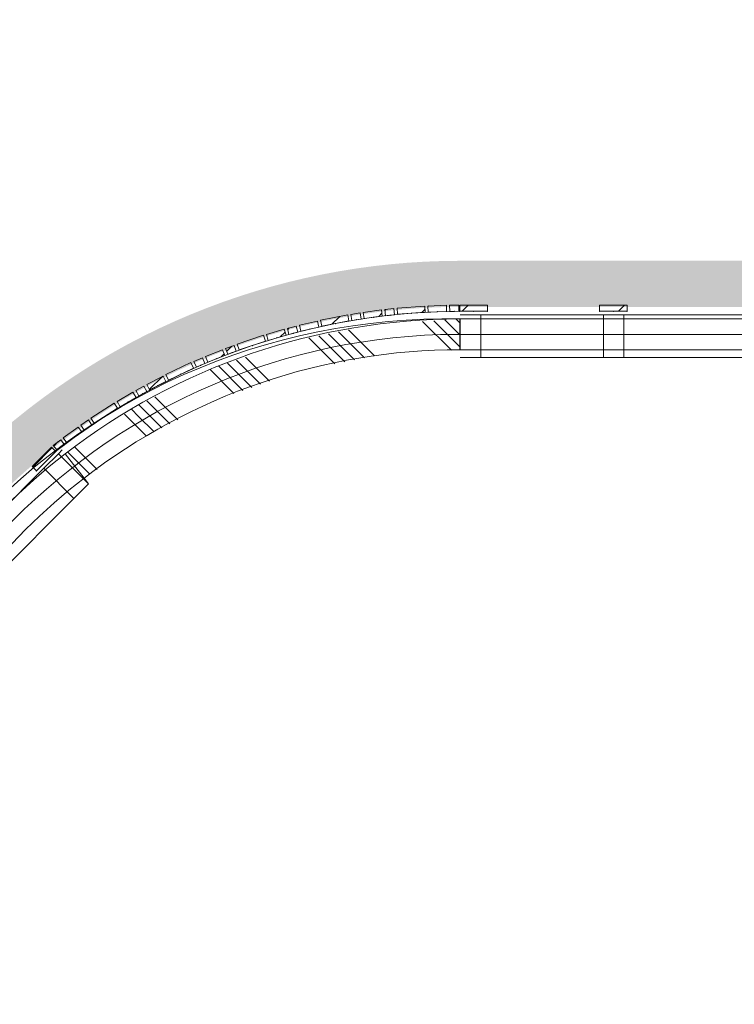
# Model space of a CAD drawing. Header units: millimetres. Extents: x -850 to 154668, y -25041 to 71030.
# Tile 90 of 211: x 11577 to 13904, y 43853 to 47060. Entities that reach past the tile are written whole.
import ezdxf

# ---------------------------------------------------------------- set-up
doc = ezdxf.new("R2010")
doc.units = ezdxf.units.MM
doc.header["$MEASUREMENT"] = 0
doc.linetypes.add('B0703', pattern=[468.700004, 312.5, -156.200004])
for name, color, linetype in [('New_22 NC Binnenwanden', 7, 'Continuous'), ('New_22 NC Binnenwanden Doorsnede-arcering', 7, 'Continuous'), ('New_22 NC Binnenwanden Ramen', 7, 'Continuous'), ('New_23 Vloeren', 7, 'Continuous'), ('New_Info Wandafwerking aanduiding', 7, 'Continuous'), ('New_Info Wandafwerking aanduiding Doorsnede-arcering', 7, 'Continuous'), ('New_Z Ruimtefuncties Zone omranding', 7, 'Continuous')]:
    doc.layers.add(name, color=color, linetype=linetype)
pattern_1 = [(45, (0, 0), (-63.63961, 63.63961), [])]

# ---------------------------------------------------------------- blocks, each defined once
blk = doc.blocks.new('Slab_3_2', base_point=(0, 51154.6))
at = {"layer": 'New_23 Vloeren', "color": 1, "linetype": 'Continuous', "lineweight": 0, "flags": 128}
blk.add_lwpolyline([(10960, 43984.1), (10960, 38110.8, 0.414335), (13010, 36060), (14700.7, 36060), (14700.7, 46035), (13000.2, 46035, 0.412961)], format="xyb", close=True, dxfattribs=at)
blk = doc.blocks.new('Curtain Wall_46_2')
at = {"layer": 'New_22 NC Binnenwanden Doorsnede-arcering', "linetype": 'Continuous', "lineweight": 0, "true_color": 0x000000}
h = blk.add_hatch(dxfattribs=at)
h.set_pattern_fill('310_Naaldhout__01__0002', color=18, style=0, pattern_type=2)
h.set_pattern_definition(pattern_1)
h.paths.add_polyline_path([(12754.9, 46114.4), (12695.4, 46106.3), (12698.1, 46086.5), (12757.6, 46094.5)])
h = blk.add_hatch(dxfattribs=at)
h.set_pattern_fill('310_Naaldhout__01__0002', color=18, style=0, pattern_type=2)
h.set_pattern_definition(pattern_1)
h.paths.add_polyline_path([(12795.2, 46118.7), (12765.4, 46115.5), (12767.5, 46095.6), (12797.3, 46098.8)])
h = blk.add_hatch(dxfattribs=at)
h.set_pattern_fill('310_Naaldhout__01__0002', color=18, style=0, pattern_type=2)
h.set_pattern_definition(pattern_1)
h.paths.add_polyline_path([(12895.5, 46127), (12805.8, 46120.3), (12807.3, 46100.3), (12897, 46107.1)])
h = blk.add_hatch(dxfattribs=at)
h.set_pattern_fill('310_Naaldhout__01__0002', color=18, style=0, pattern_type=2)
h.set_pattern_definition(pattern_1)
h.paths.add_polyline_path([(12966.2, 46129.7), (12906.2, 46127.3), (12907, 46107.3), (12967, 46109.8)])
h = blk.add_hatch(dxfattribs=at)
h.set_pattern_fill('310_Naaldhout__01__0002', color=18, style=0, pattern_type=2)
h.set_pattern_definition(pattern_1)
h.paths.add_polyline_path([(13006.7, 46130.1), (12976.7, 46129.6), (12977, 46109.6), (13007, 46110.1)])
h = blk.add_hatch(dxfattribs=at)
h.set_pattern_fill('310_Naaldhout__01__0002', color=18, style=0, pattern_type=2)
h.set_pattern_definition(pattern_1)
h.paths.add_polyline_path([(12546.1, 46078.4), (12487.7, 46064.8), (12492.2, 46045.3), (12550.7, 46058.9)])
h = blk.add_hatch(dxfattribs=at)
h.set_pattern_fill('310_Naaldhout__01__0002', color=18, style=0, pattern_type=2)
h.set_pattern_definition(pattern_1)
h.paths.add_polyline_path([(12644.8, 46098.4), (12556.5, 46081), (12560.4, 46061.4), (12648.7, 46078.8)])
h = blk.add_hatch(dxfattribs=at)
h.set_pattern_fill('310_Naaldhout__01__0002', color=18, style=0, pattern_type=2)
h.set_pattern_definition(pattern_1)
h.paths.add_polyline_path([(12685, 46104.6), (12655.4, 46099.7), (12658.6, 46080), (12688.2, 46084.8)])
h = blk.add_hatch(dxfattribs=at)
h.set_pattern_fill('310_Naaldhout__01__0002', color=18, style=0, pattern_type=2)
h.set_pattern_definition(pattern_1)
h.paths.add_polyline_path([(12438.2, 46051.7), (12380.7, 46034.7), (12386.3, 46015.5), (12443.9, 46032.5)])
h = blk.add_hatch(dxfattribs=at)
h.set_pattern_fill('310_Naaldhout__01__0002', color=18, style=0, pattern_type=2)
h.set_pattern_definition(pattern_1)
h.paths.add_polyline_path([(12477.5, 46061.9), (12448.5, 46054.3), (12453.6, 46034.9), (12482.6, 46042.6)])
h = blk.add_hatch(dxfattribs=at)
h.set_pattern_fill('310_Naaldhout__01__0002', color=18, style=0, pattern_type=2)
h.set_pattern_definition(pattern_1)
h.paths.add_polyline_path([(12370.4, 46031.8), (12285, 46003.3), (12291.3, 45984.3), (12376.7, 46012.8)])
h = blk.add_hatch(dxfattribs=at)
h.set_pattern_fill('310_Naaldhout__01__0002', color=18, style=0, pattern_type=2)
h.set_pattern_definition(pattern_1)
h.paths.add_polyline_path([(12237.1, 45985.1), (12181.4, 45962.8), (12188.9, 45944.2), (12244.6, 45966.6)])
h = blk.add_hatch(dxfattribs=at)
h.set_pattern_fill('310_Naaldhout__01__0002', color=18, style=0, pattern_type=2)
h.set_pattern_definition(pattern_1)
h.paths.add_polyline_path([(12275.1, 45999.2), (12247, 45988.8), (12254, 45970), (12282.1, 45980.4)])
h = blk.add_hatch(dxfattribs=at)
h.set_pattern_fill('310_Naaldhout__01__0002', color=18, style=0, pattern_type=2)
h.set_pattern_definition(pattern_1)
h.paths.add_polyline_path([(12171.8, 45958.5), (12144.2, 45946.6), (12152.2, 45928.3), (12179.7, 45940.2)])
h = blk.add_hatch(dxfattribs=at)
h.set_pattern_fill('310_Naaldhout__01__0002', color=18, style=0, pattern_type=2)
h.set_pattern_definition(pattern_1)
h.paths.add_polyline_path([(12134.3, 45942.8), (12052.9, 45904.3), (12061.5, 45886.2), (12142.8, 45924.7)])
h = blk.add_hatch(dxfattribs=at)
h.set_pattern_fill('310_Naaldhout__01__0002', color=18, style=0, pattern_type=2)
h.set_pattern_definition(pattern_1)
h.paths.add_polyline_path([(12043.5, 45899.2), (11990.2, 45871.7), (11999.3, 45853.9), (12052.7, 45881.4)])
h = blk.add_hatch(dxfattribs=at)
h.set_pattern_fill('310_Naaldhout__01__0002', color=18, style=0, pattern_type=2)
h.set_pattern_definition(pattern_1)
h.paths.add_polyline_path([(11981, 45866.4), (11954.7, 45851.9), (11964.4, 45834.4), (11990.7, 45848.9)])
h = blk.add_hatch(dxfattribs=at)
h.set_pattern_fill('310_Naaldhout__01__0002', color=18, style=0, pattern_type=2)
h.set_pattern_definition(pattern_1)
h.paths.add_polyline_path([(11945.4, 45846.9), (11893.8, 45816.3), (11904, 45799.1), (11955.6, 45829.7)])
h = blk.add_hatch(dxfattribs=at)
h.set_pattern_fill('310_Naaldhout__01__0002', color=18, style=0, pattern_type=2)
h.set_pattern_definition(pattern_1)
h.paths.add_polyline_path([(11884.5, 45811), (11808.7, 45762.5), (11819.4, 45745.7), (11895.3, 45794.2)])
h = blk.add_hatch(dxfattribs=at)
h.set_pattern_fill('310_Naaldhout__01__0002', color=18, style=0, pattern_type=2)
h.set_pattern_definition(pattern_1)
h.paths.add_polyline_path([(11800.1, 45756.1), (11775.4, 45739.1), (11786.7, 45722.6), (11811.4, 45739.6)])
h = blk.add_hatch(dxfattribs=at)
h.set_pattern_fill('310_Naaldhout__01__0002', color=18, style=0, pattern_type=2)
h.set_pattern_definition(pattern_1)
h.paths.add_polyline_path([(11766.7, 45733.2), (11718.2, 45697.9), (11729.9, 45681.7), (11778.4, 45717)])
h = blk.add_hatch(dxfattribs=at)
h.set_pattern_fill('310_Naaldhout__01__0002', color=18, style=0, pattern_type=2)
h.set_pattern_definition(pattern_1)
h.paths.add_polyline_path([(11710, 45691.4), (11686.1, 45673.2), (11698.2, 45657.3), (11722.1, 45675.5)])
at = {"layer": 'New_22 NC Binnenwanden', "color": 7, "linetype": 'Continuous', "lineweight": 0}
for p, q in [((12754.9, 46114.4), (12695.4, 46106.3)), ((12754.9, 46114.4), (12757.6, 46094.5)), ((12795.2, 46118.7), (12765.4, 46115.5)), ((12765.4, 46115.5), (12767.5, 46095.6)), ((12795.2, 46118.7), (12797.3, 46098.8)), ((12895.5, 46127), (12805.8, 46120.3)), ((12805.8, 46120.3), (12807.3, 46100.3)), ((12895.5, 46127), (12897, 46107.1)), ((12966.2, 46129.7), (12906.2, 46127.3)), ((12906.2, 46127.3), (12907, 46107.3)), ((12967, 46109.8), (12907, 46107.3)), ((12966.2, 46129.7), (12967, 46109.8)), ((13006.7, 46130.1), (12976.7, 46129.6)), ((12976.7, 46129.6), (12977, 46109.6)), ((13007, 46110.1), (12977, 46109.6)), ((13006.7, 46130.1), (13007, 46110.1)), ((12546.1, 46078.4), (12487.7, 46064.8)), ((12546.1, 46078.4), (12550.7, 46058.9)), ((12644.8, 46098.4), (12556.5, 46081)), ((12556.5, 46081), (12560.4, 46061.4)), ((12648.7, 46078.8), (12560.4, 46061.4)), ((12644.8, 46098.4), (12648.7, 46078.8)), ((12685, 46104.6), (12655.4, 46099.7)), ((12655.4, 46099.7), (12658.6, 46080)), ((12688.2, 46084.8), (12658.6, 46080)), ((12685, 46104.6), (12688.2, 46084.8)), ((12695.4, 46106.3), (12698.1, 46086.5)), ((12757.6, 46094.5), (12698.1, 46086.5)), ((12797.3, 46098.8), (12767.5, 46095.6)), ((12897, 46107.1), (12807.3, 46100.3)), ((12438.2, 46051.7), (12380.7, 46034.7)), ((12438.2, 46051.7), (12443.9, 46032.5)), ((12477.5, 46061.9), (12448.5, 46054.3)), ((12448.5, 46054.3), (12453.6, 46034.9)), ((12477.5, 46061.9), (12482.6, 46042.6)), ((12487.7, 46064.8), (12492.2, 46045.3)), ((12550.7, 46058.9), (12492.2, 46045.3)), ((12370.4, 46031.8), (12285, 46003.3)), ((12376.7, 46012.8), (12291.3, 45984.3)), ((12370.4, 46031.8), (12376.7, 46012.8)), ((12380.7, 46034.7), (12386.3, 46015.5)), ((12443.9, 46032.5), (12386.3, 46015.5)), ((12482.6, 46042.6), (12453.6, 46034.9)), ((12237.1, 45985.1), (12181.4, 45962.8)), ((12237.1, 45985.1), (12244.6, 45966.6)), ((12275.1, 45999.2), (12247, 45988.8)), ((12247, 45988.8), (12254, 45970)), ((12282.1, 45980.4), (12254, 45970)), ((12275.1, 45999.2), (12282.1, 45980.4)), ((12285, 46003.3), (12291.3, 45984.3)), ((12171.8, 45958.5), (12144.2, 45946.6)), ((12171.8, 45958.5), (12179.7, 45940.2)), ((12181.4, 45962.8), (12188.9, 45944.2)), ((12244.6, 45966.6), (12188.9, 45944.2)), ((12134.3, 45942.8), (12052.9, 45904.3)), ((12142.8, 45924.7), (12061.5, 45886.2)), ((12134.3, 45942.8), (12142.8, 45924.7)), ((12144.2, 45946.6), (12152.2, 45928.3)), ((12179.7, 45940.2), (12152.2, 45928.3)), ((12043.5, 45899.2), (11990.2, 45871.7)), ((12043.5, 45899.2), (12052.7, 45881.4)), ((12052.9, 45904.3), (12061.5, 45886.2)), ((11981, 45866.4), (11954.7, 45851.9)), ((11954.7, 45851.9), (11964.4, 45834.4)), ((11981, 45866.4), (11990.7, 45848.9)), ((11990.2, 45871.7), (11999.3, 45853.9)), ((12052.7, 45881.4), (11999.3, 45853.9)), ((11945.4, 45846.9), (11893.8, 45816.3)), ((11955.6, 45829.7), (11904, 45799.1)), ((11945.4, 45846.9), (11955.6, 45829.7)), ((11990.7, 45848.9), (11964.4, 45834.4)), ((11884.5, 45811), (11808.7, 45762.5)), ((11895.3, 45794.2), (11819.4, 45745.7)), ((11884.5, 45811), (11895.3, 45794.2)), ((11893.8, 45816.3), (11904, 45799.1)), ((11800.1, 45756.1), (11775.4, 45739.1)), ((11800.1, 45756.1), (11811.4, 45739.6)), ((11808.7, 45762.5), (11819.4, 45745.7)), ((11766.7, 45733.2), (11718.2, 45697.9)), ((11766.7, 45733.2), (11778.4, 45717)), ((11775.4, 45739.1), (11786.7, 45722.6)), ((11811.4, 45739.6), (11786.7, 45722.6)), ((11710, 45691.4), (11686.1, 45673.2)), ((11710, 45691.4), (11722.1, 45675.5)), ((11718.2, 45697.9), (11729.9, 45681.7)), ((11778.4, 45717), (11729.9, 45681.7)), ((11686.1, 45673.2), (11698.2, 45657.3)), ((11722.1, 45675.5), (11698.2, 45657.3))]:
    blk.add_line(p, q, dxfattribs=at)
at = {"layer": 'New_22 NC Binnenwanden', "color": 9, "linetype": 'B0703', "lineweight": 0}
for p, q in [((12852.1, 46103.7), (12937, 46108.5)), ((12937, 46108.5), (12992, 46109.9)), ((12992, 46109.9), (13010, 46110)), ((12604.5, 46070.1), (12673.4, 46082.4)), ((12673.4, 46082.4), (12727.8, 46090.5)), ((12727.8, 46090.5), (12782.4, 46097.2)), ((12782.4, 46097.2), (12852.1, 46103.7)), ((12468.1, 46038.8), (12521.5, 46052.1)), ((12521.5, 46052.1), (12604.5, 46070.1)), ((12334, 45998.6), (12415.1, 46024)), ((12415.1, 46024), (12468.1, 46038.8)), ((12268, 45975.2), (12334, 45998.6)), ((12166, 45934.2), (12216.7, 45955.4)), ((12216.7, 45955.4), (12268, 45975.2)), ((12102.2, 45905.4), (12166, 45934.2)), ((12026, 45867.7), (12102.2, 45905.4)), ((11977.5, 45841.7), (12026, 45867.7)), ((11929.8, 45814.4), (11977.5, 45841.7)), ((11857.3, 45769.9), (11929.8, 45814.4)), ((11799.1, 45731.1), (11857.3, 45769.9)), ((11754.2, 45699.3), (11799.1, 45731.1)), ((11710.1, 45666.4), (11754.2, 45699.3)), ((11697.5, 45656.6), (11710.1, 45666.4))]:
    blk.add_line(p, q, dxfattribs=at)
at = {"layer": 'New_22 NC Binnenwanden', "color": 1, "linetype": 'Continuous', "lineweight": 0}
for p, q in [((12937, 46108.5), (12852.1, 46103.7)), ((12992, 46109.9), (12937, 46108.5)), ((13010, 46110), (12992, 46109.9)), ((12673.4, 46082.4), (12604.5, 46070.1)), ((12727.8, 46090.5), (12673.4, 46082.4)), ((12782.4, 46097.2), (12727.8, 46090.5)), ((12852.1, 46103.7), (12782.4, 46097.2)), ((12521.5, 46052.1), (12468.1, 46038.8)), ((12604.5, 46070.1), (12521.5, 46052.1)), ((12415.1, 46024), (12334, 45998.6)), ((12468.1, 46038.8), (12415.1, 46024)), ((12334, 45998.6), (12268, 45975.2)), ((12216.7, 45955.4), (12166, 45934.2)), ((12268, 45975.2), (12216.7, 45955.4)), ((12166, 45934.2), (12102.2, 45905.4)), ((12102.2, 45905.4), (12026, 45867.7)), ((12026, 45867.7), (11977.5, 45841.7)), ((11977.5, 45841.7), (11929.8, 45814.4)), ((11929.8, 45814.4), (11857.3, 45769.9)), ((11857.3, 45769.9), (11799.1, 45731.1)), ((11799.1, 45731.1), (11754.2, 45699.3)), ((11754.2, 45699.3), (11710.1, 45666.4)), ((11710.1, 45666.4), (11697.5, 45656.6))]:
    blk.add_line(p, q, dxfattribs=at)
at = {"layer": 'New_22 NC Binnenwanden', "color": 9, "linetype": 'B0703', "lineweight": 0}
for p in [(12937, 46108.5), (12992, 46109.9), (13010, 46110), (12673.4, 46082.4), (12727.8, 46090.5), (12782.4, 46097.2), (12852.1, 46103.7), (12521.5, 46052.1), (12604.5, 46070.1), (12415.1, 46024), (12468.1, 46038.8), (12334, 45998.6), (12216.7, 45955.4), (12268, 45975.2), (12166, 45934.2), (12102.2, 45905.4), (12026, 45867.7), (11977.5, 45841.7), (11929.8, 45814.4), (11857.3, 45769.9), (11799.1, 45731.1), (11754.2, 45699.3), (11710.1, 45666.4), (11697.5, 45656.6)]:
    blk.add_point(p, dxfattribs=at)
at = {"layer": 'New_22 NC Binnenwanden', "color": 1, "linetype": 'Continuous', "lineweight": 0}
for p in [(12937, 46108.5), (12937, 46108.5), (12992, 46109.9), (12992, 46109.9), (13010, 46110), (13010, 46110), (12673.4, 46082.4), (12673.4, 46082.4), (12727.8, 46090.5), (12727.8, 46090.5), (12782.4, 46097.2), (12782.4, 46097.2), (12852.1, 46103.7), (12852.1, 46103.7), (12521.5, 46052.1), (12521.5, 46052.1), (12604.5, 46070.1), (12604.5, 46070.1), (12415.1, 46024), (12415.1, 46024), (12468.1, 46038.8), (12468.1, 46038.8), (12334, 45998.6), (12334, 45998.6), (12216.7, 45955.4), (12216.7, 45955.4), (12268, 45975.2), (12268, 45975.2), (12166, 45934.2), (12166, 45934.2), (12102.2, 45905.4), (12102.2, 45905.4), (12026, 45867.7), (12026, 45867.7), (11977.5, 45841.7), (11977.5, 45841.7), (11929.8, 45814.4), (11929.8, 45814.4), (11857.3, 45769.9), (11857.3, 45769.9), (11799.1, 45731.1), (11799.1, 45731.1), (11754.2, 45699.3), (11754.2, 45699.3), (11710.1, 45666.4), (11710.1, 45666.4), (11697.5, 45656.6), (11697.5, 45656.6)]:
    blk.add_point(p, dxfattribs=at)
blk = doc.blocks.new('Curtain Wall_58_2')
at = {"layer": 'New_22 NC Binnenwanden Doorsnede-arcering', "linetype": 'Continuous', "lineweight": 0, "true_color": 0x000000}
h = blk.add_hatch(dxfattribs=at)
h.set_pattern_fill('310_Naaldhout__01__0002', color=18, style=0, pattern_type=2)
h.set_pattern_definition(pattern_1)
h.paths.add_polyline_path([(13100, 46130), (13010, 46130), (13010, 46110), (13100, 46110)])
at = {"layer": 'New_22 NC Binnenwanden', "color": 7, "linetype": 'Continuous', "lineweight": 0}
for p, q in [((13100, 46130), (13010, 46130)), ((13010, 46130), (13010, 46110)), ((13100, 46110), (13010, 46110)), ((13100, 46130), (13100, 46110))]:
    blk.add_line(p, q, dxfattribs=at)
at = {"layer": 'New_22 NC Binnenwanden', "color": 9, "linetype": 'B0703', "lineweight": 0}
for p, q in [((13010, 46110), (13055, 46110)), ((13010, 46110), (13010, 46110)), ((13055, 46110), (13100, 46110)), ((13100, 46110), (13100, 46110))]:
    blk.add_line(p, q, dxfattribs=at)
at = {"layer": 'New_22 NC Binnenwanden', "color": 1, "linetype": 'Continuous', "lineweight": 0}
for p, q in [((13010, 46110), (13010, 46110)), ((13055, 46110), (13010, 46110)), ((13100, 46110), (13055, 46110))]:
    blk.add_line(p, q, dxfattribs=at)
at = {"layer": 'New_22 NC Binnenwanden', "color": 9, "linetype": 'B0703', "lineweight": 0}
for p in [(13010, 46110), (13055, 46110), (13055, 46110), (13100, 46110)]:
    blk.add_point(p, dxfattribs=at)
at = {"layer": 'New_22 NC Binnenwanden', "color": 1, "linetype": 'Continuous', "lineweight": 0}
for p in [(13010, 46110), (13055, 46110), (13055, 46110), (13100, 46110), (13100, 46110)]:
    blk.add_point(p, dxfattribs=at)
blk = doc.blocks.new('Curtain Wall_59_2')
at = {"layer": 'New_22 NC Binnenwanden Doorsnede-arcering', "linetype": 'Continuous', "lineweight": 0, "true_color": 0x000000}
h = blk.add_hatch(dxfattribs=at)
h.set_pattern_fill('310_Naaldhout__01__0002', color=18, style=0, pattern_type=2)
h.set_pattern_definition(pattern_1)
h.paths.add_polyline_path([(13555, 46130), (13465, 46130), (13465, 46110), (13555, 46110)])
at = {"layer": 'New_22 NC Binnenwanden', "color": 7, "linetype": 'Continuous', "lineweight": 0}
for p, q in [((13555, 46130), (13465, 46130)), ((13465, 46130), (13465, 46110)), ((13555, 46110), (13465, 46110)), ((13555, 46130), (13555, 46110))]:
    blk.add_line(p, q, dxfattribs=at)
at = {"layer": 'New_22 NC Binnenwanden', "color": 9, "linetype": 'B0703', "lineweight": 0}
for p, q in [((13465, 46110), (13510, 46110)), ((13465, 46110), (13465, 46110)), ((13510, 46110), (13555, 46110)), ((13555, 46110), (13555, 46110))]:
    blk.add_line(p, q, dxfattribs=at)
at = {"layer": 'New_22 NC Binnenwanden', "color": 1, "linetype": 'Continuous', "lineweight": 0}
for p, q in [((13465, 46110), (13465, 46110)), ((13510, 46110), (13465, 46110)), ((13555, 46110), (13510, 46110))]:
    blk.add_line(p, q, dxfattribs=at)
at = {"layer": 'New_22 NC Binnenwanden', "color": 9, "linetype": 'B0703', "lineweight": 0}
for p in [(13465, 46110), (13510, 46110), (13510, 46110), (13555, 46110)]:
    blk.add_point(p, dxfattribs=at)
at = {"layer": 'New_22 NC Binnenwanden', "color": 1, "linetype": 'Continuous', "lineweight": 0}
for p in [(13465, 46110), (13510, 46110), (13510, 46110), (13555, 46110), (13555, 46110)]:
    blk.add_point(p, dxfattribs=at)
blk = doc.blocks.new('Curtain Wall_62_2')
at = {"layer": 'New_22 NC Binnenwanden Doorsnede-arcering', "linetype": 'Continuous', "lineweight": 0, "true_color": 0x000000}
h = blk.add_hatch(dxfattribs=at)
h.set_pattern_fill('310_Naaldhout__01__0002', color=18, style=0, pattern_type=2)
h.set_pattern_definition(pattern_1)
h.paths.add_polyline_path([(11680.5, 45668.1), (11616.8, 45604.4), (11631, 45590.3), (11694.6, 45653.9)])
at = {"layer": 'New_22 NC Binnenwanden', "color": 7, "linetype": 'Continuous', "lineweight": 0}
for p, q in [((11680.5, 45668.1), (11616.8, 45604.4)), ((11680.5, 45668.1), (11694.6, 45653.9)), ((11694.6, 45653.9), (11631, 45590.3)), ((11616.8, 45604.4), (11631, 45590.3))]:
    blk.add_line(p, q, dxfattribs=at)
at = {"layer": 'New_22 NC Binnenwanden', "color": 9, "linetype": 'B0703', "lineweight": 0}
for p, q in [((11662.8, 45622.1), (11694.6, 45653.9)), ((11694.6, 45653.9), (11694.6, 45653.9)), ((11631, 45590.3), (11662.8, 45622.1)), ((11631, 45590.3), (11631, 45590.3))]:
    blk.add_line(p, q, dxfattribs=at)
at = {"layer": 'New_22 NC Binnenwanden', "color": 1, "linetype": 'Continuous', "lineweight": 0}
for p, q in [((11694.6, 45653.9), (11662.8, 45622.1)), ((11662.8, 45622.1), (11631, 45590.3)), ((11631, 45590.3), (11631, 45590.3))]:
    blk.add_line(p, q, dxfattribs=at)
at = {"layer": 'New_22 NC Binnenwanden', "color": 9, "linetype": 'B0703', "lineweight": 0}
for p in [(11694.6, 45653.9), (11662.8, 45622.1), (11662.8, 45622.1), (11631, 45590.3)]:
    blk.add_point(p, dxfattribs=at)
at = {"layer": 'New_22 NC Binnenwanden', "color": 1, "linetype": 'Continuous', "lineweight": 0}
for p in [(11694.6, 45653.9), (11694.6, 45653.9), (11662.8, 45622.1), (11662.8, 45622.1), (11631, 45590.3)]:
    blk.add_point(p, dxfattribs=at)
blk = doc.blocks.new('*X638')
at = {"layer": 'New_22 NC Binnenwanden Doorsnede-arcering', "color": 254, "linetype": 'Continuous', "lineweight": 0, "true_color": 0xe9ebeb}
for p, q in [((11331.4, 45243.8), (11385.6, 45189.7)), ((11315.8, 45220.6), (11366.2, 45170.3)), ((11300.2, 45197.4), (11346.8, 45150.9)), ((11385.6, 45189.7), (11403.3, 45171.9)), ((11269, 45151.1), (11308, 45112.1)), ((11284.6, 45174.3), (11327.4, 45131.5)), ((11346.8, 45150.9), (11372.1, 45125.6)), ((11366.2, 45170.3), (11387.7, 45148.8)), ((11327.4, 45131.5), (11356.5, 45102.4)), ((11308, 45112.1), (11340.9, 45079.2)), ((11153.8, 44958.4), (11154.1, 44958.1)), ((11154.1, 44958.1), (11228.2, 44884)), ((11166.7, 44984.3), (11173.5, 44977.5)), ((11173.5, 44977.5), (11241.1, 44909.9)), ((11140.9, 44932.5), (11215.4, 44858.1)), ((11128, 44906.6), (11202.5, 44832.1)), ((11115.2, 44880.6), (11189.6, 44806.2)), ((11036.6, 44690.2), (11115.2, 44611.6)), ((11016.8, 44632.4), (11095.4, 44553.8)), ((11026.7, 44661.3), (11105.3, 44582.7)), ((11006.9, 44603.4), (11085.5, 44524.9)), ((10997.1, 44574.5), (11076.8, 44494.8)), ((10947.1, 44355.4), (11001.5, 44301)), ((10940.7, 44323.1), (10982.1, 44281.6)), ((10934.2, 44290.7), (10962.7, 44262.2)), ((10982.1, 44281.6), (11026.6, 44237.2)), ((11001.5, 44301), (11032, 44270.6)), ((10928, 44258.2), (10943.4, 44242.8)), ((10962.7, 44262.2), (11024.2, 44200.8)), ((10925.6, 44221.8), (11019.4, 44128)), ((10943.4, 44242.8), (11021.8, 44164.4))]:
    blk.add_line(p, q, dxfattribs=at)
blk = doc.blocks.new('*X639')
at = {"layer": 'New_22 NC Binnenwanden Doorsnede-arcering', "color": 254, "linetype": 'Continuous', "lineweight": 0, "true_color": 0xe9ebeb}
for p, q in [((12888.8, 46077), (12982.6, 45983.2)), ((12925.2, 46079.4), (13010, 45994.6)), ((12961.6, 46081.8), (13010, 46033.4)), ((12998, 46084.2), (13010, 46072.2)), ((12647.2, 46049.4), (12698.2, 45998.4)), ((12517.9, 46023.5), (12602.7, 45938.7)), ((12550.3, 46030), (12635.1, 45945.2)), ((12582.6, 46036.5), (12659.5, 45959.6)), ((12614.9, 46042.9), (12678.8, 45979)), ((12678.8, 45979), (12699.7, 45958.1)), ((12698.2, 45998.4), (12732.1, 45964.6)), ((12282.7, 45950.9), (12361.3, 45872.3)), ((12311.6, 45960.8), (12390.2, 45882.2)), ((12659.5, 45959.6), (12667.4, 45951.7)), ((12196.5, 45920.6), (12274.5, 45842.6)), ((12224.8, 45931.1), (12303.4, 45852.5)), ((12253.7, 45941), (12332.4, 45862.4)), ((12016.7, 45831.3), (12021.8, 45826.2)), ((12021.8, 45826.2), (12091.2, 45756.9)), ((11940.5, 45791.1), (11963.6, 45768)), ((11964.9, 45805.6), (11983, 45787.4)), ((11983, 45787.4), (12039.3, 45731.1)), ((11990.8, 45818.5), (12002.4, 45806.8)), ((12002.4, 45806.8), (12065.2, 45744)), ((11917.4, 45775.5), (11944.3, 45748.6)), ((11963.6, 45768), (12013.4, 45718.3)), ((11944.3, 45748.6), (11989.3, 45703.6)), ((11756.6, 45667.2), (11809.7, 45614)), ((11733.4, 45651.6), (11790.3, 45594.6)), ((11790.3, 45594.6), (11805.3, 45579.7)), ((11809.7, 45614), (11828.5, 45595.3))]:
    blk.add_line(p, q, dxfattribs=at)
blk = doc.blocks.new('R1 22_5')
at = {"layer": 'New_22 NC Binnenwanden Ramen', "color": 1, "linetype": 'Continuous', "lineweight": 0}
for p, q in [((-267.7, 0), (-250, 0)), ((-250, 0), (-183, 0)), ((-250, -139), (-250, 0)), ((-183, 0), (-183, -139)), ((-183, 0), (183, 0)), ((183, -139), (183, 0)), ((183, 0), (250, 0)), ((250, 0), (267.7, 0)), ((250, -139), (250, 0)), ((-183, -139), (-250, -139)), ((183, -139), (-183, -139)), ((250, -139), (183, -139))]:
    blk.add_line(p, q, dxfattribs=at)
at = {"layer": 'New_22 NC Binnenwanden Ramen', "color": 7, "linetype": 'Continuous', "lineweight": 0}
for p, q in [((-265.7, -16), (-253, -115.2)), ((-265.7, -16), (-253, -115.2)), ((265.7, -16), (253, -115.2)), ((265.7, -16), (253, -115.2)), ((-253, -115.2), (-250, -139)), ((-253, -115.2), (-250, -139)), ((-250, -139), (-253, -115.2)), ((253, -115.2), (250, -139)), ((253, -115.2), (250, -139)), ((250, -139), (253, -115.2))]:
    blk.add_line(p, q, dxfattribs=at)
at = {"layer": 'New_22 NC Binnenwanden Ramen', "color": 9, "linetype": 'Continuous', "lineweight": 0}
for radius in [2100, 2000]:
    blk.add_arc((0, -2099.2), radius, 82.7317, 97.2683, dxfattribs=at)
blk = doc.blocks.new('Wall_93_2', base_point=(13010, 45985))
at = {"layer": 'New_22 NC Binnenwanden', "color": 8, "linetype": 'Continuous', "lineweight": 0, "true_color": 0x778488}
for p, q in [((11724.9, 45645.9), (11786.1, 45566.8)), ((11800.7, 45547.8), (11786.1, 45566.8)), ((11786.1, 45566.8), (11800.7, 45547.8)), ((11349.1, 45270.1), (11428.2, 45208.9)), ((11447.2, 45194.3), (11428.2, 45208.9)), ((11428.2, 45208.9), (11447.2, 45194.3))]:
    blk.add_line(p, q, dxfattribs=at)
at = {"layer": 'New_22 NC Binnenwanden', "color": 8, "linetype": 'Continuous', "lineweight": 0, "true_color": 0x778488, "flags": 128}
blk.add_lwpolyline([(13010, 46085), (13010, 45985)], dxfattribs=at)
at = {"layer": 'New_22 NC Binnenwanden', "color": 8, "linetype": 'Continuous', "lineweight": 0, "true_color": 0x778488}
for radius, start, end in [(2100, 90.0001, 127.7317), (2000, 90.0001, 127.7317), (2100, 142.2683, 180.0233), (2000, 142.2683, 180.0239)]:
    blk.add_arc((13010, 43985), radius, start, end, dxfattribs=at)
at = {"layer": 'New_22 NC Binnenwanden', "color": 8, "lineweight": 0, "true_color": 0x778488}
for name in ['*X639', '*X638']:
    blk.add_blockref(name, (0, 0), dxfattribs=at)
at = {"layer": 'New_22 NC Binnenwanden Ramen', "color": 1, "linetype": 'Continuous', "lineweight": 0, "zscale": 1000, "rotation": 44.99999660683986}
blk.add_blockref('R1 22_5', (11525.7, 45469.3), dxfattribs=at)
blk = doc.blocks.new('*X2626')
at = {"layer": 'New_22 NC Binnenwanden Doorsnede-arcering', "color": 254, "linetype": 'Continuous', "lineweight": 0, "true_color": 0xe9ebeb}
for p, q in [((14019.9, 46005.6), (14019.9, 46085)), ((14047.4, 46005.6), (14047.4, 46085)), ((14074.8, 46005.6), (14074.8, 46084.9)), ((14102.2, 46005.6), (14102.2, 46084.9)), ((14292.5, 46005.6), (14292.5, 46084.9)), ((14319.9, 46005.6), (14319.9, 46084.9)), ((14347.4, 46005.6), (14347.4, 46084.9)), ((14374.8, 46005.6), (14374.8, 46084.9)), ((14402.2, 46005.6), (14402.2, 46084.9)), ((14592.5, 46005.6), (14592.5, 46084.9)), ((14619.9, 46005.6), (14619.9, 46084.9)), ((14647.4, 46005.6), (14647.4, 46084.9)), ((14019.9, 45985), (14019.9, 46005.6)), ((14047.4, 45985), (14047.4, 46005.6)), ((14074.8, 45984.9), (14074.8, 46005.6)), ((14102.2, 45984.9), (14102.2, 46005.6)), ((14292.5, 45984.9), (14292.5, 46005.6)), ((14319.9, 45984.9), (14319.9, 46005.6)), ((14347.4, 45984.9), (14347.4, 46005.6)), ((14374.8, 45984.9), (14374.8, 46005.6)), ((14402.2, 45984.9), (14402.2, 46005.6)), ((14592.5, 45984.9), (14592.5, 46005.6)), ((14619.9, 45984.9), (14619.9, 46005.6)), ((14647.4, 45984.9), (14647.4, 46005.6))]:
    blk.add_line(p, q, dxfattribs=at)
blk = doc.blocks.new('R2 bl ol 22')
at = {"layer": 'New_22 NC Binnenwanden Ramen', "color": 1, "linetype": 'Continuous', "lineweight": 0}
for p, q in [((-500, 0), (-433, 0)), ((-433, 0), (-433, -139)), ((-433, 0), (-33.5, 0)), ((-33.5, -139), (-33.5, 0)), ((-33.5, 0), (0, 0)), ((0, 0), (33.5, 0)), ((33.5, 0), (33.5, -139)), ((33.5, 0), (433, 0)), ((433, -139), (433, 0)), ((433, 0), (500, 0)), ((-433, -139), (-500, -139)), ((-33.5, -139), (-433, -139)), ((0, -139), (-33.5, -139)), ((33.5, -139), (0, -139)), ((433, -139), (33.5, -139)), ((500, -139), (433, -139))]:
    blk.add_line(p, q, dxfattribs=at)
at = {"layer": 'New_22 NC Binnenwanden Ramen', "color": 9, "linetype": 'Continuous', "lineweight": 0}
for p, q in [((-500, -14), (500, -14)), ((-500, -114), (500, -114))]:
    blk.add_line(p, q, dxfattribs=at)
at = {"layer": 'New_22 NC Binnenwanden Ramen', "color": 7, "linetype": 'Continuous', "lineweight": 0}
for p, q in [((-500, -14), (-500, -114)), ((-500, -14), (-500, -114)), ((500, -14), (500, -114)), ((500, -14), (500, -114))]:
    blk.add_line(p, q, dxfattribs=at)
blk = doc.blocks.new('Wall_524_2', base_point=(14650.7, 45984.9))
at = {"layer": 'New_22 NC Binnenwanden', "color": 8, "linetype": 'Continuous', "lineweight": 0, "true_color": 0x778488}
for p, q in [((13011, 46085), (13011, 45985)), ((14011, 46085), (14011, 45985))]:
    blk.add_line(p, q, dxfattribs=at)
at = {"layer": 'New_22 NC Binnenwanden', "color": 8, "linetype": 'Continuous', "lineweight": 0, "true_color": 0x778488, "flags": 128}
for points in [[(13011, 46085), (13010, 46085)], [(13010, 46085), (13010, 45985)], [(14650.7, 46084.9), (14011, 46085)], [(14011, 45985), (14650.7, 45984.9)]]:
    blk.add_lwpolyline(points, dxfattribs=at)
at = {"layer": 'New_22 NC Binnenwanden', "color": 8, "lineweight": 0, "true_color": 0x778488}
blk.add_blockref('*X2626', (0, 0), dxfattribs=at)
at = {"layer": 'New_22 NC Binnenwanden Ramen', "color": 1, "linetype": 'Continuous', "lineweight": 0, "xscale": -1, "zscale": 1000, "rotation": 359.9972310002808}
blk.add_blockref('R2 bl ol 22', (13511, 46099), dxfattribs=at)
blk = doc.blocks.new('Wall_613_2', base_point=(16574, 46199.5))
at = {"layer": 'New_Info Wandafwerking aanduiding Doorsnede-arcering', "linetype": 'Continuous', "lineweight": 0, "true_color": 0x99a3a6}
blk.add_hatch(color=253, dxfattribs=at).paths.add_polyline_path([(16574.9, 46274.5), (13010.7, 46274.5), (13010.7, 46124.5), (16573.2, 46124.5)])
blk = doc.blocks.new('Wall_614_2', base_point=(13010.7, 46199.5))
at = {"layer": 'New_Info Wandafwerking aanduiding Doorsnede-arcering', "linetype": 'Continuous', "lineweight": 0, "true_color": 0x99a3a6}
blk.add_hatch(color=253, dxfattribs=at).paths.add_polyline_path([(13010.7, 46274.5, 0.414327), (10721.2, 43984.1), (10871.2, 43984.1, -0.414331), (13010.7, 46124.5)])

msp = doc.modelspace()

# ---------------------------------------------------------------- linework, layer by layer
at = {"layer": 'New_Z Ruimtefuncties Zone omranding', "color": 41, "linetype": 'Continuous', "lineweight": 0, "true_color": 0xffeeaa, "flags": 128}
msp.add_lwpolyline([(23390.4, 24315), (23390.4, 26210), (14200.7, 26210), (14200.7, 30170), (14200.7, 34110.1), (16950.7, 34110.1), (16950.7, 36010), (14650.7, 36010), (13000.4, 36010, -0.192176), (11511.5, 36624.2, -0.163342), (10919.2, 37730.4), (10909.9, 43996.7, -0.145429), (11374.3, 45358.1, -0.222858), (13010, 46085), (14650.7, 46085), (16490.7, 46085, -0.04315), (16851.1, 46053.8), (16851.1, 47840.1)], format="xyb", dxfattribs=at)

# ---------------------------------------------------------------- block references
at = {"layer": 'New_22 NC Binnenwanden', "linetype": 'Continuous', "lineweight": 0}
for name in ['Curtain Wall_46_2', 'Curtain Wall_58_2', 'Curtain Wall_59_2', 'Curtain Wall_62_2']:
    msp.add_blockref(name, (0, 0), dxfattribs=at)
at = {"layer": 'New_22 NC Binnenwanden', "color": 8, "lineweight": 0, "true_color": 0x778488}
for name, p in [('Wall_93_2', (13010, 45985)), ('Wall_524_2', (14650.7, 45984.9))]:
    msp.add_blockref(name, p, dxfattribs=at)
at = {"layer": 'New_23 Vloeren', "color": 1, "linetype": 'Continuous', "lineweight": 0}
msp.add_blockref('Slab_3_2', (0, 51154.6), dxfattribs=at)
at = {"layer": 'New_Info Wandafwerking aanduiding', "color": 1, "lineweight": 0}
for name, p in [('Wall_614_2', (13010.7, 46199.5)), ('Wall_613_2', (16574, 46199.5))]:
    msp.add_blockref(name, p, dxfattribs=at)

doc.saveas('drawing.dxf')
